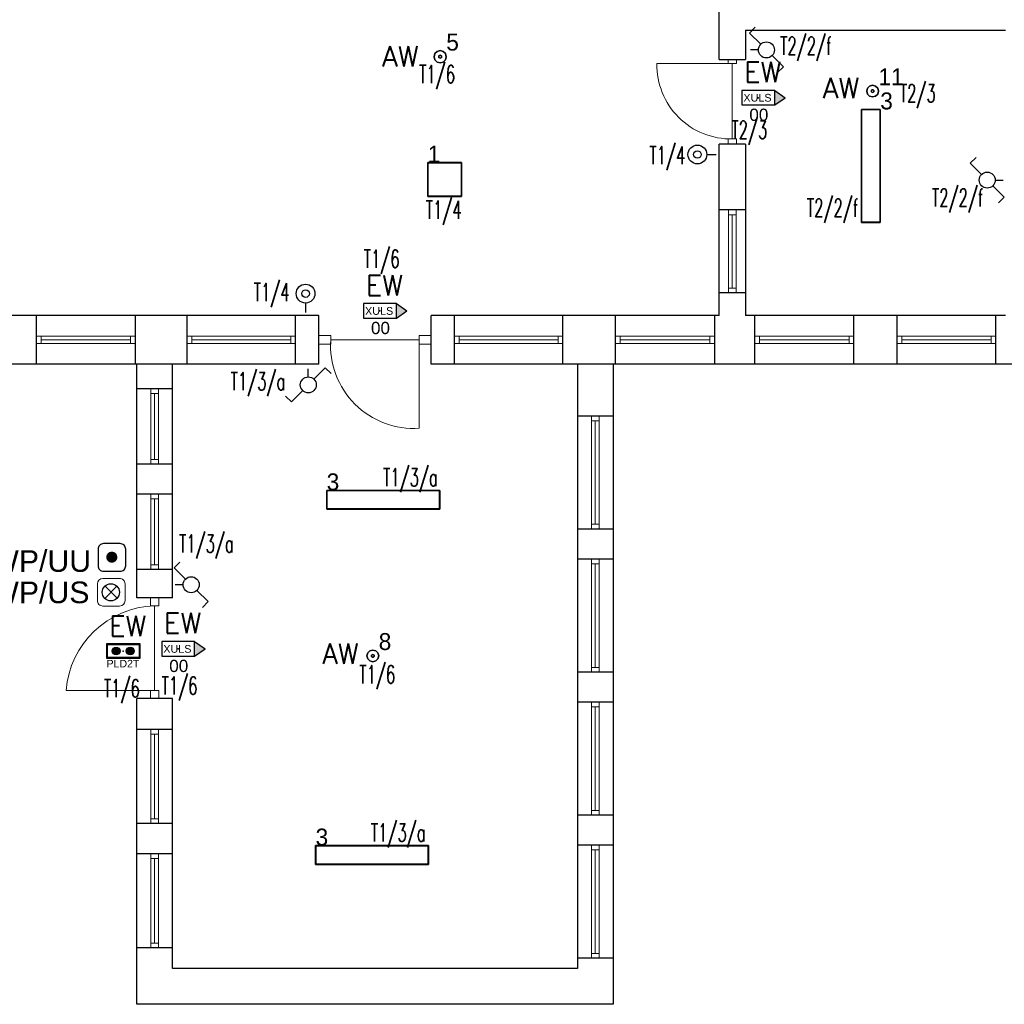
# Model space of a CAD drawing. Header units: millimetres. Extents: x 2260 to 32334, y -33324 to 11762.
# Tile 38 of 79: x 5558 to 6603, y 5621 to 6667. Entities that reach past the tile are written whole.
import ezdxf
from ezdxf.enums import TextEntityAlignment as Align

# ---------------------------------------------------------------- set-up
doc = ezdxf.new("R2010")
doc.units = ezdxf.units.MM
for name, color, linetype in [('_E_GNIAZDA I SIŁA', 160, 'Continuous'), ('_HYBRYD_AW_TERM_AT', 1, 'Continuous'), ('_HYBRYD_EW_AT', 1, 'Continuous'), ('DLX_BLD0_LUM', 142, 'Continuous'), ('DLX_BLD0_LUMKEY_IDX', 142, 'Continuous'), ('DLX_BLD1_LUM', 142, 'Continuous'), ('DLX_BLD1_LUMKEY_IDX', 142, 'Continuous'), ('E_gniazda wtyczkowe i siła', 1, 'Continuous'), ('EL_OS_Adres_Opraw', 7, 'Continuous'), ('EL_OSPRZĘT OŚW.', 142, 'Continuous')]:
    doc.layers.add(name, color=color, linetype=linetype)
doc.layers.add('stolarka', color=3, linetype='Continuous', lineweight=9)
doc.layers.add('ściany nośne', color=1, linetype='Continuous', lineweight=25)
doc.styles.add('ADESK1', font='romans', dxfattribs={"oblique": 15})
doc.styles.add('HYBRYDopis', font='arial.ttf', dxfattribs={"height": 15})
doc.styles.add('KO', font='simplex.shx')
doc.styles.get("Standard").update_dxf_attribs({"font": 'arial.ttf'})
doc.styles.add('TableTextStyle', font='txt')

# ---------------------------------------------------------------- blocks, each defined once
blk = doc.blocks.new('*U9')
at = {"layer": '_HYBRYD_AW_TERM_AT'}
h = blk.add_hatch(color=256, dxfattribs=at)
h.paths.add_polyline_path([(-175, 78), (-175, -78), (175, -78), (175, 78)])
h.paths.add_polyline_path([(-168, 70), (-168, -70), (168, -70), (168, 70)], flags=16)
h = blk.add_hatch(color=256, dxfattribs=at)
h.dxf.hatch_style = 1
h.paths.add_polyline_path([(-34, 0, 1), (-117, 0, 1)])
h = blk.add_hatch(color=256, dxfattribs=at)
h.dxf.hatch_style = 1
h.paths.add_polyline_path([(116, 0, 1), (33, 0, 1)])
blk.add_line((-43, -25), (-43, 25), dxfattribs=at)
for points in [[(-175, 78), (175, 78), (175, -78), (-175, -78)], [(-168, 70), (168, 70), (168, -70), (-168, -70)]]:
    blk.add_lwpolyline(points, close=True, dxfattribs=at)
for centre in [(-76, 0), (74, 0)]:
    blk.add_circle(centre, 41.7, dxfattribs=at)
blk.add_point((0, 0), dxfattribs=at)
at = {"layer": '_HYBRYD_AW_TERM_AT', "style": 'HYBRYDopis'}
blk.add_text('PLD2T', height=80, dxfattribs=at).set_placement((-177, -174))
blk = doc.blocks.new('lacznik schodowy')
at = {"layer": 'EL_OSPRZĘT OŚW.'}
for p, q in [((-350, 180), (-289, 241)), ((-230, 60), (-350, 180)), ((-85, 0), (0, 0)), ((-110, -60), (10, -180)), ((10, -180), (-51, -241))]:
    blk.add_line(p, q, dxfattribs=at)
blk.add_circle((-170, 0), 85, dxfattribs=at)
blk = doc.blocks.new('A$C03E74D84')
at = {"ltscale": 0.5}
blk.add_circle((0.2, 0.2, -66), 0.2, dxfattribs=at)
blk = doc.blocks.new('zw$16AD')
at = {"layer": 'EL_OSPRZĘT OŚW.'}
blk.add_line((200, 100), (300, 100), dxfattribs=at)
blk.add_ellipse((100, 100), major_axis=(70.7, 70.7), ratio=1, start_param=0.785398, end_param=7.068583, dxfattribs=at)
at = {"layer": 'EL_OSPRZĘT OŚW.', "xscale": 200, "yscale": 200, "rotation": 90}
blk.add_blockref('A$C03E74D84', (140, 60, 66), dxfattribs=at)
blk = doc.blocks.new('XULS_AT')
at = {"layer": '_HYBRYD_EW_AT'}
h = blk.add_hatch(color=256, dxfattribs=at)
h.dxf.hatch_style = 1
h.paths.add_polyline_path([(-174, -77), (-174, 78), (176, 78), (176, 78), (288, 0), (176, -77), (176, -77)])
h.paths.add_polyline_path([(176, 78), (176, 78), (-174, 78), (-174, -77), (176, -77)], flags=17)
blk.add_point((1, 0))
for p in [(176, 78), (176, -77)]:
    blk.add_line(p, (288, 0), dxfattribs=at)
blk.add_lwpolyline([(176, 78), (-174, 78), (-174, -77), (176, -77)], close=True, dxfattribs=at)
blk.add_text('XULS', height=81.9, dxfattribs=at).set_placement((-157, -41))
blk = doc.blocks.new('Legenda siła$0$_E_przycisk ppoz')
at = {"linetype": 'ByBlock'}
h = blk.add_hatch(color=0, dxfattribs=at)
edge = h.paths.add_edge_path()
edge.add_arc((0, 0), 0.851, 0, 360)
at = {"color": 0, "linetype": 'Continuous'}
blk.add_lwpolyline([(-1.25, -2.14), (1.27, -2.14, 0.414214), (2.11, -1.3), (2.11, 1.22, 0.414214), (1.27, 2.06), (-1.25, 2.06, 0.414214), (-2.09, 1.22), (-2.09, -1.3, 0.414214)], format="xyb", close=True, dxfattribs=at)

msp = doc.modelspace()

# ---------------------------------------------------------------- linework, layer by layer
at = {"layer": '_E_GNIAZDA I SIŁA', "color": 1, "linetype": 'ByBlock', "lineweight": 15}
for p, q in [((5640.131, 6067.913), (5640.131, 6050.273)), ((5663.651, 6073.793), (5646.011, 6073.793)), ((5669.531, 6050.273), (5669.531, 6067.913)), ((5646.011, 6044.393), (5663.651, 6044.393))]:
    msp.add_line(p, q, dxfattribs=at)
for centre, major_axis, start_param, end_param in [((5646.011, 6067.913), (-4.158, 4.158), -0.78539816, 0.78539816), ((5663.651, 6067.913), (4.158, 4.158), 5.49778714, 7.06858347), ((5646.011, 6050.273), (4.158, 4.158), 2.35619449, 3.92699082), ((5663.651, 6050.273), (4.158, 4.158), 3.92699082, 5.49778714)]:
    msp.add_ellipse(centre, major_axis=major_axis, ratio=1, start_param=start_param, end_param=end_param, dxfattribs=at)
at = {"layer": 'DLX_BLD0_LUM'}
for points in [[(5998.576, 6631.335, 0), (6000.955, 6633.714, 0)], [(6000.955, 6633.714, 0), (5998.576, 6631.335, 0)], [(6000.955, 6633.714, 0), (5998.576, 6631.335, 0)], [(5998.576, 6631.335, 0), (6000.955, 6633.714, 0)], [(6000.955, 6633.714, 0), (6004.205, 6634.585, 0)], [(6004.205, 6634.585, 0), (6000.955, 6633.714, 0)], [(6004.205, 6634.585, 0), (6000.955, 6633.714, 0)], [(6000.955, 6633.714, 0), (6004.205, 6634.585, 0)], [(6000.955, 6633.714, 0), (6000.955, 6633.714, 0)], [(6000.955, 6633.714, 0), (6000.955, 6633.714, 0)], [(6004.205, 6634.585, 0), (6004.205, 6634.585, 0)], [(6004.205, 6634.585, 0), (6007.455, 6633.714, 0)], [(6007.455, 6633.714, 0), (6004.205, 6634.585, 0)], [(6004.205, 6634.585, 0), (6004.205, 6634.585, 0)], [(6007.455, 6633.714, 0), (6004.205, 6634.585, 0)], [(6004.205, 6634.585, 0), (6007.455, 6633.714, 0)], [(6007.455, 6633.714, 0), (6007.455, 6633.714, 0)], [(6007.455, 6633.714, 0), (6009.835, 6631.335, 0)], [(6009.835, 6631.335, 0), (6007.455, 6633.714, 0)], [(6007.455, 6633.714, 0), (6007.455, 6633.714, 0)], [(6009.835, 6631.335, 0), (6007.455, 6633.714, 0)], [(6007.455, 6633.714, 0), (6009.835, 6631.335, 0)], [(5997.705, 6628.085, 0), (5998.576, 6631.335, 0)], [(5998.576, 6631.335, 0), (5997.705, 6628.085, 0)], [(5998.576, 6631.335, 0), (5997.705, 6628.085, 0)], [(5997.705, 6628.085, 0), (5998.576, 6631.335, 0)], [(5998.576, 6624.835, 0), (5997.705, 6628.085, 0)], [(5997.705, 6628.085, 0), (5997.705, 6628.085, 0)], [(5997.705, 6628.085, 0), (5998.576, 6624.835, 0)], [(5997.705, 6628.085, 0), (5997.705, 6628.085, 0)], [(5997.705, 6628.085, 0), (5998.576, 6624.835, 0)], [(5998.576, 6624.835, 0), (5997.705, 6628.085, 0)], [(5998.576, 6631.335, 0), (5998.576, 6631.335, 0)], [(5998.576, 6631.335, 0), (5998.576, 6631.335, 0)], [(6000.955, 6622.456, 0), (5998.576, 6624.835, 0)], [(5998.576, 6624.835, 0), (5998.576, 6624.835, 0)], [(5998.576, 6624.835, 0), (6000.955, 6622.456, 0)], [(5998.576, 6624.835, 0), (5998.576, 6624.835, 0)], [(5998.576, 6624.835, 0), (6000.955, 6622.456, 0)], [(6000.955, 6622.456, 0), (5998.576, 6624.835, 0)], [(6004.205, 6621.585, 0), (6000.955, 6622.456, 0)], [(6000.955, 6622.456, 0), (6000.955, 6622.456, 0)], [(6000.955, 6622.456, 0), (6004.205, 6621.585, 0)], [(6000.955, 6622.456, 0), (6000.955, 6622.456, 0)], [(6000.955, 6622.456, 0), (6004.205, 6621.585, 0)], [(6004.205, 6621.585, 0), (6000.955, 6622.456, 0)], [(6002.906, 6628.835, 0), (6002.705, 6628.085, 0)], [(6002.705, 6628.085, 0), (6002.906, 6628.835, 0)], [(6002.705, 6628.085, 0), (6002.906, 6627.335, 0)], [(6002.906, 6627.335, 0), (6002.705, 6628.085, 0)], [(6003.455, 6629.384, 0), (6002.906, 6628.835, 0)], [(6002.906, 6628.835, 0), (6003.455, 6629.384, 0)], [(6002.906, 6627.335, 0), (6003.455, 6626.786, 0)], [(6003.455, 6626.786, 0), (6002.906, 6627.335, 0)], [(6004.205, 6629.585, 0), (6003.455, 6629.384, 0)], [(6003.455, 6629.384, 0), (6004.205, 6629.585, 0)], [(6003.455, 6626.786, 0), (6004.205, 6626.585, 0)], [(6004.205, 6626.585, 0), (6003.455, 6626.786, 0)], [(6004.955, 6629.384, 0), (6004.205, 6629.585, 0)], [(6004.205, 6629.585, 0), (6004.955, 6629.384, 0)], [(6004.205, 6626.585, 0), (6004.955, 6626.786, 0)], [(6004.955, 6626.786, 0), (6004.205, 6626.585, 0)], [(6007.455, 6622.456, 0), (6004.205, 6621.585, 0)], [(6004.205, 6621.585, 0), (6007.455, 6622.456, 0)], [(6004.205, 6621.585, 0), (6007.455, 6622.456, 0)], [(6007.455, 6622.456, 0), (6004.205, 6621.585, 0)], [(6005.504, 6628.835, 0), (6004.955, 6629.384, 0)], [(6004.955, 6629.384, 0), (6005.504, 6628.835, 0)], [(6004.955, 6626.786, 0), (6005.504, 6627.335, 0)], [(6005.504, 6627.335, 0), (6004.955, 6626.786, 0)], [(6005.705, 6628.085, 0), (6005.504, 6628.835, 0)], [(6005.504, 6628.835, 0), (6005.705, 6628.085, 0)], [(6005.504, 6627.335, 0), (6005.705, 6628.085, 0)], [(6005.705, 6628.085, 0), (6005.504, 6627.335, 0)], [(6009.835, 6624.835, 0), (6007.455, 6622.456, 0)], [(6007.455, 6622.456, 0), (6009.835, 6624.835, 0)], [(6007.455, 6622.456, 0), (6009.835, 6624.835, 0)], [(6009.835, 6624.835, 0), (6007.455, 6622.456, 0)], [(6007.455, 6622.456, 0), (6007.455, 6622.456, 0)], [(6007.455, 6622.456, 0), (6007.455, 6622.456, 0)], [(6009.835, 6631.335, 0), (6009.835, 6631.335, 0)], [(6009.835, 6631.335, 0), (6010.705, 6628.085, 0)], [(6010.705, 6628.085, 0), (6009.835, 6631.335, 0)], [(6009.835, 6631.335, 0), (6009.835, 6631.335, 0)], [(6010.705, 6628.085, 0), (6009.835, 6631.335, 0)], [(6009.835, 6631.335, 0), (6010.705, 6628.085, 0)], [(6010.705, 6628.085, 0), (6009.835, 6624.835, 0)], [(6009.835, 6624.835, 0), (6010.705, 6628.085, 0)], [(6009.835, 6624.835, 0), (6010.705, 6628.085, 0)], [(6010.705, 6628.085, 0), (6009.835, 6624.835, 0)], [(6009.835, 6624.835, 0), (6009.835, 6624.835, 0)], [(6009.835, 6624.835, 0), (6009.835, 6624.835, 0)], [(6010.705, 6628.085, 0), (6010.705, 6628.085, 0)], [(6010.705, 6628.085, 0), (6010.705, 6628.085, 0)], [(6004.205, 6621.585, 0), (6004.205, 6621.585, 0)], [(6004.205, 6621.585, 0), (6004.205, 6621.585, 0)], [(6457.205, 6591.535, 0), (6458.042, 6594.66, 0)], [(6458.042, 6594.66, 0), (6457.205, 6591.535, 0)], [(6458.042, 6594.66, 0), (6457.205, 6591.535, 0)], [(6457.205, 6591.535, 0), (6458.042, 6594.66, 0)], [(6458.042, 6588.41, 0), (6457.205, 6591.535, 0)], [(6457.205, 6591.535, 0), (6457.205, 6591.535, 0)], [(6457.205, 6591.535, 0), (6458.042, 6588.41, 0)], [(6457.205, 6591.535, 0), (6457.205, 6591.535, 0)], [(6457.205, 6591.535, 0), (6458.042, 6588.41, 0)], [(6458.042, 6588.41, 0), (6457.205, 6591.535, 0)], [(6458.042, 6594.66, 0), (6460.33, 6596.948, 0)], [(6460.33, 6596.948, 0), (6458.042, 6594.66, 0)], [(6460.33, 6596.948, 0), (6458.042, 6594.66, 0)], [(6458.042, 6594.66, 0), (6460.33, 6596.948, 0)], [(6458.042, 6594.66, 0), (6458.042, 6594.66, 0)], [(6458.042, 6594.66, 0), (6458.042, 6594.66, 0)], [(6460.33, 6596.948, 0), (6463.455, 6597.785, 0)], [(6463.455, 6597.785, 0), (6460.33, 6596.948, 0)], [(6463.455, 6597.785, 0), (6460.33, 6596.948, 0)], [(6460.33, 6596.948, 0), (6463.455, 6597.785, 0)], [(6460.33, 6596.948, 0), (6460.33, 6596.948, 0)], [(6460.33, 6596.948, 0), (6460.33, 6596.948, 0)], [(6462.156, 6592.285, 0), (6461.955, 6591.535, 0)], [(6461.955, 6591.535, 0), (6462.156, 6592.285, 0)], [(6461.955, 6591.535, 0), (6462.156, 6590.785, 0)], [(6462.156, 6590.785, 0), (6461.955, 6591.535, 0)], [(6462.705, 6592.834, 0), (6462.156, 6592.285, 0)], [(6462.156, 6592.285, 0), (6462.705, 6592.834, 0)], [(6463.455, 6593.035, 0), (6462.705, 6592.834, 0)], [(6462.705, 6592.834, 0), (6463.455, 6593.035, 0)], [(6463.455, 6597.785, 0), (6463.455, 6597.785, 0)], [(6463.455, 6597.785, 0), (6466.58, 6596.948, 0)], [(6466.58, 6596.948, 0), (6463.455, 6597.785, 0)], [(6463.455, 6597.785, 0), (6463.455, 6597.785, 0)], [(6466.58, 6596.948, 0), (6463.455, 6597.785, 0)], [(6463.455, 6597.785, 0), (6466.58, 6596.948, 0)], [(6464.205, 6592.834, 0), (6463.455, 6593.035, 0)], [(6463.455, 6593.035, 0), (6464.205, 6592.834, 0)], [(6464.754, 6592.285, 0), (6464.205, 6592.834, 0)], [(6464.205, 6592.834, 0), (6464.754, 6592.285, 0)], [(6464.955, 6591.535, 0), (6464.754, 6592.285, 0)], [(6464.754, 6592.285, 0), (6464.955, 6591.535, 0)], [(6464.754, 6590.785, 0), (6464.955, 6591.535, 0)], [(6464.955, 6591.535, 0), (6464.754, 6590.785, 0)], [(6466.58, 6596.948, 0), (6466.58, 6596.948, 0)], [(6466.58, 6596.948, 0), (6468.868, 6594.66, 0)], [(6468.868, 6594.66, 0), (6466.58, 6596.948, 0)], [(6466.58, 6596.948, 0), (6466.58, 6596.948, 0)], [(6468.868, 6594.66, 0), (6466.58, 6596.948, 0)], [(6466.58, 6596.948, 0), (6468.868, 6594.66, 0)], [(6468.868, 6594.66, 0), (6468.868, 6594.66, 0)], [(6468.868, 6594.66, 0), (6469.705, 6591.535, 0)], [(6469.705, 6591.535, 0), (6468.868, 6594.66, 0)], [(6468.868, 6594.66, 0), (6468.868, 6594.66, 0)], [(6469.705, 6591.535, 0), (6468.868, 6594.66, 0)], [(6468.868, 6594.66, 0), (6469.705, 6591.535, 0)], [(6469.705, 6591.535, 0), (6468.868, 6588.41, 0)], [(6468.868, 6588.41, 0), (6469.705, 6591.535, 0)], [(6468.868, 6588.41, 0), (6469.705, 6591.535, 0)], [(6469.705, 6591.535, 0), (6468.868, 6588.41, 0)], [(6469.705, 6591.535, 0), (6469.705, 6591.535, 0)], [(6469.705, 6591.535, 0), (6469.705, 6591.535, 0)], [(6460.33, 6586.122, 0), (6458.042, 6588.41, 0)], [(6458.042, 6588.41, 0), (6458.042, 6588.41, 0)], [(6458.042, 6588.41, 0), (6460.33, 6586.122, 0)], [(6458.042, 6588.41, 0), (6458.042, 6588.41, 0)], [(6458.042, 6588.41, 0), (6460.33, 6586.122, 0)], [(6460.33, 6586.122, 0), (6458.042, 6588.41, 0)], [(6463.455, 6585.285, 0), (6460.33, 6586.122, 0)], [(6460.33, 6586.122, 0), (6460.33, 6586.122, 0)], [(6460.33, 6586.122, 0), (6463.455, 6585.285, 0)], [(6460.33, 6586.122, 0), (6460.33, 6586.122, 0)], [(6460.33, 6586.122, 0), (6463.455, 6585.285, 0)], [(6463.455, 6585.285, 0), (6460.33, 6586.122, 0)], [(6462.156, 6590.785, 0), (6462.705, 6590.236, 0)], [(6462.705, 6590.236, 0), (6462.156, 6590.785, 0)], [(6462.705, 6590.236, 0), (6463.455, 6590.035, 0)], [(6463.455, 6590.035, 0), (6462.705, 6590.236, 0)], [(6463.455, 6590.035, 0), (6464.205, 6590.236, 0)], [(6464.205, 6590.236, 0), (6463.455, 6590.035, 0)], [(6466.58, 6586.122, 0), (6463.455, 6585.285, 0)], [(6463.455, 6585.285, 0), (6466.58, 6586.122, 0)], [(6463.455, 6585.285, 0), (6466.58, 6586.122, 0)], [(6466.58, 6586.122, 0), (6463.455, 6585.285, 0)], [(6463.455, 6585.285, 0), (6463.455, 6585.285, 0)], [(6463.455, 6585.285, 0), (6463.455, 6585.285, 0)], [(6464.205, 6590.236, 0), (6464.754, 6590.785, 0)], [(6464.754, 6590.785, 0), (6464.205, 6590.236, 0)], [(6468.868, 6588.41, 0), (6466.58, 6586.122, 0)], [(6466.58, 6586.122, 0), (6468.868, 6588.41, 0)], [(6466.58, 6586.122, 0), (6468.868, 6588.41, 0)], [(6468.868, 6588.41, 0), (6466.58, 6586.122, 0)], [(6466.58, 6586.122, 0), (6466.58, 6586.122, 0)], [(6466.58, 6586.122, 0), (6466.58, 6586.122, 0)], [(6468.868, 6588.41, 0), (6468.868, 6588.41, 0)], [(6468.868, 6588.41, 0), (6468.868, 6588.41, 0)], [(6451.606, 6452.085, 0), (6451.606, 6572.085, 0)], [(6451.606, 6572.085, 0), (6451.606, 6572.085, 0)], [(6451.606, 6572.085, 0), (6451.606, 6452.085, 0)], [(6451.606, 6572.085, 0), (6471.605, 6572.085, 0)], [(6471.605, 6572.085, 0), (6451.606, 6572.085, 0)], [(6451.606, 6572.085, 0), (6451.606, 6572.085, 0)], [(6451.606, 6572.085, 0), (6451.606, 6452.085, 0)], [(6471.605, 6572.085, 0), (6451.606, 6572.085, 0)], [(6451.606, 6452.085, 0), (6451.606, 6572.085, 0)], [(6451.606, 6572.085, 0), (6471.605, 6572.085, 0)], [(6451.855, 6571.835, 0), (6451.855, 6452.335, 0)], [(6471.355, 6571.835, 0), (6451.855, 6571.835, 0)], [(6451.855, 6452.335, 0), (6451.855, 6571.835, 0)], [(6451.855, 6571.835, 0), (6471.355, 6571.835, 0)], [(6471.355, 6452.335, 0), (6471.355, 6571.835, 0)], [(6471.355, 6571.835, 0), (6471.355, 6452.335, 0)], [(6471.605, 6572.085, 0), (6471.605, 6452.085, 0)], [(6471.605, 6452.085, 0), (6471.605, 6572.085, 0)], [(6471.605, 6572.085, 0), (6471.605, 6572.085, 0)], [(6471.605, 6572.085, 0), (6471.605, 6572.085, 0)], [(6471.605, 6452.085, 0), (6471.605, 6572.085, 0)], [(6471.605, 6572.085, 0), (6471.605, 6452.085, 0)], [(5990.955, 6479.559, 0), (5990.955, 6515.559, 0)], [(5990.955, 6515.559, 0), (5990.955, 6515.559, 0)], [(5990.955, 6515.559, 0), (5990.955, 6479.559, 0)], [(5990.955, 6515.559, 0), (6026.955, 6515.559, 0)], [(6026.955, 6515.559, 0), (5990.955, 6515.559, 0)], [(5990.955, 6515.559, 0), (5990.955, 6515.559, 0)], [(6026.955, 6515.559, 0), (5990.955, 6515.559, 0)], [(5990.955, 6515.559, 0), (5990.955, 6479.559, 0)], [(5990.955, 6479.559, 0), (5990.955, 6515.559, 0)], [(5990.955, 6515.559, 0), (6026.955, 6515.559, 0)], [(6026.705, 6515.309, 0), (5991.205, 6515.309, 0)], [(5991.205, 6515.309, 0), (5991.205, 6479.809, 0)], [(5991.205, 6515.309, 0), (6026.705, 6515.309, 0)], [(5991.205, 6479.809, 0), (5991.205, 6515.309, 0)], [(6026.705, 6479.809, 0), (6026.705, 6515.309, 0)], [(6026.705, 6515.309, 0), (6026.705, 6479.809, 0)], [(6026.955, 6515.559, 0), (6026.955, 6515.559, 0)], [(6026.955, 6515.559, 0), (6026.955, 6479.559, 0)], [(6026.955, 6479.559, 0), (6026.955, 6515.559, 0)], [(6026.955, 6515.559, 0), (6026.955, 6515.559, 0)], [(6026.955, 6479.559, 0), (6026.955, 6515.559, 0)], [(6026.955, 6515.559, 0), (6026.955, 6479.559, 0)], [(6026.955, 6479.559, 0), (5990.955, 6479.559, 0)], [(5990.955, 6479.559, 0), (5990.955, 6479.559, 0)], [(5990.955, 6479.559, 0), (6026.955, 6479.559, 0)], [(5990.955, 6479.559, 0), (5990.955, 6479.559, 0)], [(5990.955, 6479.559, 0), (6026.955, 6479.559, 0)], [(6026.955, 6479.559, 0), (5990.955, 6479.559, 0)], [(5991.205, 6479.809, 0), (6026.705, 6479.809, 0)], [(6026.705, 6479.809, 0), (5991.205, 6479.809, 0)], [(6026.955, 6479.559, 0), (6026.955, 6479.559, 0)], [(6026.955, 6479.559, 0), (6026.955, 6479.559, 0)], [(6471.605, 6452.085, 0), (6451.606, 6452.085, 0)], [(6451.606, 6452.085, 0), (6451.606, 6452.085, 0)], [(6451.606, 6452.085, 0), (6471.605, 6452.085, 0)], [(6451.606, 6452.085, 0), (6451.606, 6452.085, 0)], [(6451.606, 6452.085, 0), (6471.605, 6452.085, 0)], [(6471.605, 6452.085, 0), (6451.606, 6452.085, 0)], [(6451.855, 6452.335, 0), (6471.355, 6452.335, 0)], [(6471.355, 6452.335, 0), (6451.855, 6452.335, 0)], [(6471.605, 6452.085, 0), (6471.605, 6452.085, 0)], [(6471.605, 6452.085, 0), (6471.605, 6452.085, 0)], [(5883.678, 6147.34, 0), (5883.678, 6167.34, 0)], [(5883.678, 6167.34, 0), (5883.678, 6167.34, 0)], [(5883.678, 6167.34, 0), (5883.678, 6147.34, 0)], [(5883.678, 6167.34, 0), (6003.678, 6167.34, 0)], [(6003.678, 6167.34, 0), (5883.678, 6167.34, 0)], [(5883.678, 6167.34, 0), (5883.678, 6167.34, 0)], [(6003.678, 6167.34, 0), (5883.678, 6167.34, 0)], [(5883.678, 6167.34, 0), (5883.678, 6147.34, 0)], [(5883.678, 6147.34, 0), (5883.678, 6167.34, 0)], [(5883.678, 6167.34, 0), (6003.678, 6167.34, 0)], [(6003.428, 6167.09, 0), (5883.928, 6167.09, 0)], [(5883.928, 6167.09, 0), (5883.928, 6147.59, 0)], [(5883.928, 6167.09, 0), (6003.428, 6167.09, 0)], [(5883.928, 6147.59, 0), (5883.928, 6167.09, 0)], [(6003.428, 6147.59, 0), (6003.428, 6167.09, 0)], [(6003.428, 6167.09, 0), (6003.428, 6147.59, 0)], [(6003.678, 6167.34, 0), (6003.678, 6167.34, 0)], [(6003.678, 6167.34, 0), (6003.678, 6147.34, 0)], [(6003.678, 6147.34, 0), (6003.678, 6167.34, 0)], [(6003.678, 6167.34, 0), (6003.678, 6167.34, 0)], [(6003.678, 6147.34, 0), (6003.678, 6167.34, 0)], [(6003.678, 6167.34, 0), (6003.678, 6147.34, 0)], [(6003.678, 6147.34, 0), (5883.678, 6147.34, 0)], [(5883.678, 6147.34, 0), (5883.678, 6147.34, 0)], [(5883.678, 6147.34, 0), (6003.678, 6147.34, 0)], [(5883.678, 6147.34, 0), (5883.678, 6147.34, 0)], [(5883.678, 6147.34, 0), (6003.678, 6147.34, 0)], [(6003.678, 6147.34, 0), (5883.678, 6147.34, 0)], [(5883.928, 6147.59, 0), (6003.428, 6147.59, 0)], [(6003.428, 6147.59, 0), (5883.928, 6147.59, 0)], [(6003.678, 6147.34, 0), (6003.678, 6147.34, 0)], [(6003.678, 6147.34, 0), (6003.678, 6147.34, 0)], [(5871.885, 5769.955, 0), (5871.885, 5789.955, 0)], [(5871.885, 5789.955, 0), (5871.885, 5789.955, 0)], [(5871.885, 5789.955, 0), (5871.885, 5769.955, 0)], [(5871.885, 5789.955, 0), (5991.884, 5789.955, 0)], [(5991.884, 5789.955, 0), (5871.885, 5789.955, 0)], [(5871.885, 5789.955, 0), (5871.885, 5789.955, 0)], [(5991.884, 5789.955, 0), (5871.885, 5789.955, 0)], [(5871.885, 5789.955, 0), (5871.885, 5769.955, 0)], [(5871.885, 5769.955, 0), (5871.885, 5789.955, 0)], [(5871.885, 5789.955, 0), (5991.884, 5789.955, 0)], [(5991.634, 5789.705, 0), (5872.134, 5789.705, 0)], [(5872.134, 5789.705, 0), (5872.134, 5770.205, 0)], [(5872.134, 5789.705, 0), (5991.634, 5789.705, 0)], [(5872.134, 5770.205, 0), (5872.134, 5789.705, 0)], [(5991.634, 5770.205, 0), (5991.634, 5789.705, 0)], [(5991.634, 5789.705, 0), (5991.634, 5770.205, 0)], [(5991.884, 5789.955, 0), (5991.884, 5789.955, 0)], [(5991.884, 5789.955, 0), (5991.884, 5769.955, 0)], [(5991.884, 5769.955, 0), (5991.884, 5789.955, 0)], [(5991.884, 5789.955, 0), (5991.884, 5789.955, 0)], [(5991.884, 5769.955, 0), (5991.884, 5789.955, 0)], [(5991.884, 5789.955, 0), (5991.884, 5769.955, 0)], [(5991.884, 5769.955, 0), (5871.885, 5769.955, 0)], [(5871.885, 5769.955, 0), (5871.885, 5769.955, 0)], [(5871.885, 5769.955, 0), (5991.884, 5769.955, 0)], [(5871.885, 5769.955, 0), (5871.885, 5769.955, 0)], [(5871.885, 5769.955, 0), (5991.884, 5769.955, 0)], [(5991.884, 5769.955, 0), (5871.885, 5769.955, 0)], [(5872.134, 5770.205, 0), (5991.634, 5770.205, 0)], [(5991.634, 5770.205, 0), (5872.134, 5770.205, 0)], [(5991.884, 5769.955, 0), (5991.884, 5769.955, 0)], [(5991.884, 5769.955, 0), (5991.884, 5769.955, 0)]]:
    msp.add_polyline3d(points, dxfattribs=at)
at = {"layer": 'DLX_BLD1_LUM'}
for points in [[(5927.266, 5994.558, 0), (5929.553, 5996.845, 0)], [(5929.553, 5996.845, 0), (5927.266, 5994.558, 0)], [(5929.553, 5996.845, 0), (5927.266, 5994.558, 0)], [(5927.266, 5994.558, 0), (5929.553, 5996.845, 0)], [(5927.266, 5994.558, 0), (5929.553, 5996.845, 0)], [(5929.553, 5996.845, 0), (5927.266, 5994.558, 0)], [(5929.553, 5996.845, 0), (5927.266, 5994.558, 0)], [(5927.266, 5994.558, 0), (5929.553, 5996.845, 0)], [(5929.553, 5996.845, 0), (5932.678, 5997.683, 0)], [(5932.678, 5997.683, 0), (5929.553, 5996.845, 0)], [(5932.678, 5997.683, 0), (5929.553, 5996.845, 0)], [(5929.553, 5996.845, 0), (5932.678, 5997.683, 0)], [(5929.553, 5996.845, 0), (5932.678, 5997.683, 0)], [(5932.678, 5997.683, 0), (5929.553, 5996.845, 0)], [(5932.678, 5997.683, 0), (5929.553, 5996.845, 0)], [(5929.553, 5996.845, 0), (5932.678, 5997.683, 0)], [(5929.553, 5996.845, 0), (5929.553, 5996.845, 0)], [(5929.553, 5996.845, 0), (5929.553, 5996.845, 0)], [(5929.553, 5996.845, 0), (5929.553, 5996.845, 0)], [(5929.553, 5996.845, 0), (5929.553, 5996.845, 0)], [(5932.678, 5997.683, 0), (5932.678, 5997.683, 0)], [(5932.678, 5997.683, 0), (5935.803, 5996.845, 0)], [(5935.803, 5996.845, 0), (5932.678, 5997.683, 0)], [(5932.678, 5997.683, 0), (5932.678, 5997.683, 0)], [(5935.803, 5996.845, 0), (5932.678, 5997.683, 0)], [(5932.678, 5997.683, 0), (5935.803, 5996.845, 0)], [(5932.678, 5997.683, 0), (5932.678, 5997.683, 0)], [(5932.678, 5997.683, 0), (5935.803, 5996.845, 0)], [(5935.803, 5996.845, 0), (5932.678, 5997.683, 0)], [(5932.678, 5997.683, 0), (5932.678, 5997.683, 0)], [(5935.803, 5996.845, 0), (5932.678, 5997.683, 0)], [(5932.678, 5997.683, 0), (5935.803, 5996.845, 0)], [(5935.803, 5996.845, 0), (5935.803, 5996.845, 0)], [(5935.803, 5996.845, 0), (5938.09, 5994.558, 0)], [(5938.09, 5994.558, 0), (5935.803, 5996.845, 0)], [(5935.803, 5996.845, 0), (5935.803, 5996.845, 0)], [(5938.09, 5994.558, 0), (5935.803, 5996.845, 0)], [(5935.803, 5996.845, 0), (5938.09, 5994.558, 0)], [(5935.803, 5996.845, 0), (5935.803, 5996.845, 0)], [(5935.803, 5996.845, 0), (5938.09, 5994.558, 0)], [(5938.09, 5994.558, 0), (5935.803, 5996.845, 0)], [(5935.803, 5996.845, 0), (5935.803, 5996.845, 0)], [(5938.09, 5994.558, 0), (5935.803, 5996.845, 0)], [(5935.803, 5996.845, 0), (5938.09, 5994.558, 0)], [(5926.428, 5991.433, 0), (5927.266, 5994.558, 0)], [(5927.266, 5994.558, 0), (5926.428, 5991.433, 0)], [(5927.266, 5994.558, 0), (5926.428, 5991.433, 0)], [(5926.428, 5991.433, 0), (5927.266, 5994.558, 0)], [(5926.428, 5991.433, 0), (5927.266, 5994.558, 0)], [(5927.266, 5994.558, 0), (5926.428, 5991.433, 0)], [(5927.266, 5994.558, 0), (5926.428, 5991.433, 0)], [(5926.428, 5991.433, 0), (5927.266, 5994.558, 0)], [(5927.266, 5988.308, 0), (5926.428, 5991.433, 0)], [(5926.428, 5991.433, 0), (5926.428, 5991.433, 0)], [(5926.428, 5991.433, 0), (5927.266, 5988.308, 0)], [(5926.428, 5991.433, 0), (5926.428, 5991.433, 0)], [(5926.428, 5991.433, 0), (5927.266, 5988.308, 0)], [(5927.266, 5988.308, 0), (5926.428, 5991.433, 0)], [(5927.266, 5988.308, 0), (5926.428, 5991.433, 0)], [(5926.428, 5991.433, 0), (5926.428, 5991.433, 0)], [(5926.428, 5991.433, 0), (5927.266, 5988.308, 0)], [(5926.428, 5991.433, 0), (5926.428, 5991.433, 0)], [(5926.428, 5991.433, 0), (5927.266, 5988.308, 0)], [(5927.266, 5988.308, 0), (5926.428, 5991.433, 0)], [(5927.266, 5994.558, 0), (5927.266, 5994.558, 0)], [(5927.266, 5994.558, 0), (5927.266, 5994.558, 0)], [(5927.266, 5994.558, 0), (5927.266, 5994.558, 0)], [(5927.266, 5994.558, 0), (5927.266, 5994.558, 0)], [(5929.553, 5986.02, 0), (5927.266, 5988.308, 0)], [(5927.266, 5988.308, 0), (5927.266, 5988.308, 0)], [(5927.266, 5988.308, 0), (5929.553, 5986.02, 0)], [(5927.266, 5988.308, 0), (5927.266, 5988.308, 0)], [(5927.266, 5988.308, 0), (5929.553, 5986.02, 0)], [(5929.553, 5986.02, 0), (5927.266, 5988.308, 0)], [(5929.553, 5986.02, 0), (5927.266, 5988.308, 0)], [(5927.266, 5988.308, 0), (5927.266, 5988.308, 0)], [(5927.266, 5988.308, 0), (5929.553, 5986.02, 0)], [(5927.266, 5988.308, 0), (5927.266, 5988.308, 0)], [(5927.266, 5988.308, 0), (5929.553, 5986.02, 0)], [(5929.553, 5986.02, 0), (5927.266, 5988.308, 0)], [(5932.678, 5985.183, 0), (5929.553, 5986.02, 0)], [(5929.553, 5986.02, 0), (5929.553, 5986.02, 0)], [(5929.553, 5986.02, 0), (5932.678, 5985.183, 0)], [(5929.553, 5986.02, 0), (5929.553, 5986.02, 0)], [(5929.553, 5986.02, 0), (5932.678, 5985.183, 0)], [(5932.678, 5985.183, 0), (5929.553, 5986.02, 0)], [(5932.678, 5985.183, 0), (5929.553, 5986.02, 0)], [(5929.553, 5986.02, 0), (5929.553, 5986.02, 0)], [(5929.553, 5986.02, 0), (5932.678, 5985.183, 0)], [(5929.553, 5986.02, 0), (5929.553, 5986.02, 0)], [(5929.553, 5986.02, 0), (5932.678, 5985.183, 0)], [(5932.678, 5985.183, 0), (5929.553, 5986.02, 0)], [(5931.379, 5992.183, 0), (5931.178, 5991.433, 0)], [(5931.178, 5991.433, 0), (5931.379, 5992.183, 0)], [(5931.379, 5992.183, 0), (5931.178, 5991.433, 0)], [(5931.178, 5991.433, 0), (5931.379, 5992.183, 0)], [(5931.178, 5991.433, 0), (5931.379, 5990.683, 0)], [(5931.379, 5990.683, 0), (5931.178, 5991.433, 0)], [(5931.178, 5991.433, 0), (5931.379, 5990.683, 0)], [(5931.379, 5990.683, 0), (5931.178, 5991.433, 0)], [(5931.928, 5992.732, 0), (5931.379, 5992.183, 0)], [(5931.379, 5992.183, 0), (5931.928, 5992.732, 0)], [(5931.928, 5992.732, 0), (5931.379, 5992.183, 0)], [(5931.379, 5992.183, 0), (5931.928, 5992.732, 0)], [(5931.379, 5990.683, 0), (5931.928, 5990.134, 0)], [(5931.928, 5990.134, 0), (5931.379, 5990.683, 0)], [(5931.379, 5990.683, 0), (5931.928, 5990.134, 0)], [(5931.928, 5990.134, 0), (5931.379, 5990.683, 0)], [(5932.678, 5992.933, 0), (5931.928, 5992.732, 0)], [(5931.928, 5992.732, 0), (5932.678, 5992.933, 0)], [(5932.678, 5992.933, 0), (5931.928, 5992.732, 0)], [(5931.928, 5992.732, 0), (5932.678, 5992.933, 0)], [(5931.928, 5990.134, 0), (5932.678, 5989.933, 0)], [(5932.678, 5989.933, 0), (5931.928, 5990.134, 0)], [(5931.928, 5990.134, 0), (5932.678, 5989.933, 0)], [(5932.678, 5989.933, 0), (5931.928, 5990.134, 0)], [(5933.428, 5992.732, 0), (5932.678, 5992.933, 0)], [(5932.678, 5992.933, 0), (5933.428, 5992.732, 0)], [(5933.428, 5992.732, 0), (5932.678, 5992.933, 0)], [(5932.678, 5992.933, 0), (5933.428, 5992.732, 0)], [(5932.678, 5989.933, 0), (5933.428, 5990.134, 0)], [(5933.428, 5990.134, 0), (5932.678, 5989.933, 0)], [(5932.678, 5989.933, 0), (5933.428, 5990.134, 0)], [(5933.428, 5990.134, 0), (5932.678, 5989.933, 0)], [(5935.803, 5986.02, 0), (5932.678, 5985.183, 0)], [(5932.678, 5985.183, 0), (5935.803, 5986.02, 0)], [(5932.678, 5985.183, 0), (5935.803, 5986.02, 0)], [(5935.803, 5986.02, 0), (5932.678, 5985.183, 0)], [(5935.803, 5986.02, 0), (5932.678, 5985.183, 0)], [(5932.678, 5985.183, 0), (5935.803, 5986.02, 0)], [(5932.678, 5985.183, 0), (5935.803, 5986.02, 0)], [(5935.803, 5986.02, 0), (5932.678, 5985.183, 0)], [(5932.678, 5985.183, 0), (5932.678, 5985.183, 0)], [(5932.678, 5985.183, 0), (5932.678, 5985.183, 0)], [(5932.678, 5985.183, 0), (5932.678, 5985.183, 0)], [(5932.678, 5985.183, 0), (5932.678, 5985.183, 0)], [(5933.977, 5992.183, 0), (5933.428, 5992.732, 0)], [(5933.428, 5992.732, 0), (5933.977, 5992.183, 0)], [(5933.977, 5992.183, 0), (5933.428, 5992.732, 0)], [(5933.428, 5992.732, 0), (5933.977, 5992.183, 0)], [(5933.428, 5990.134, 0), (5933.977, 5990.683, 0)], [(5933.977, 5990.683, 0), (5933.428, 5990.134, 0)], [(5933.428, 5990.134, 0), (5933.977, 5990.683, 0)], [(5933.977, 5990.683, 0), (5933.428, 5990.134, 0)], [(5934.178, 5991.433, 0), (5933.977, 5992.183, 0)], [(5933.977, 5992.183, 0), (5934.178, 5991.433, 0)], [(5934.178, 5991.433, 0), (5933.977, 5992.183, 0)], [(5933.977, 5992.183, 0), (5934.178, 5991.433, 0)], [(5933.977, 5990.683, 0), (5934.178, 5991.433, 0)], [(5934.178, 5991.433, 0), (5933.977, 5990.683, 0)], [(5933.977, 5990.683, 0), (5934.178, 5991.433, 0)], [(5934.178, 5991.433, 0), (5933.977, 5990.683, 0)], [(5938.09, 5988.308, 0), (5935.803, 5986.02, 0)], [(5935.803, 5986.02, 0), (5938.09, 5988.308, 0)], [(5935.803, 5986.02, 0), (5938.09, 5988.308, 0)], [(5938.09, 5988.308, 0), (5935.803, 5986.02, 0)], [(5938.09, 5988.308, 0), (5935.803, 5986.02, 0)], [(5935.803, 5986.02, 0), (5938.09, 5988.308, 0)], [(5935.803, 5986.02, 0), (5938.09, 5988.308, 0)], [(5938.09, 5988.308, 0), (5935.803, 5986.02, 0)], [(5935.803, 5986.02, 0), (5935.803, 5986.02, 0)], [(5935.803, 5986.02, 0), (5935.803, 5986.02, 0)], [(5935.803, 5986.02, 0), (5935.803, 5986.02, 0)], [(5935.803, 5986.02, 0), (5935.803, 5986.02, 0)], [(5938.09, 5994.558, 0), (5938.09, 5994.558, 0)], [(5938.09, 5994.558, 0), (5938.928, 5991.433, 0)], [(5938.928, 5991.433, 0), (5938.09, 5994.558, 0)], [(5938.09, 5994.558, 0), (5938.09, 5994.558, 0)], [(5938.928, 5991.433, 0), (5938.09, 5994.558, 0)], [(5938.09, 5994.558, 0), (5938.928, 5991.433, 0)], [(5938.09, 5994.558, 0), (5938.09, 5994.558, 0)], [(5938.09, 5994.558, 0), (5938.928, 5991.433, 0)], [(5938.928, 5991.433, 0), (5938.09, 5994.558, 0)], [(5938.09, 5994.558, 0), (5938.09, 5994.558, 0)], [(5938.928, 5991.433, 0), (5938.09, 5994.558, 0)], [(5938.09, 5994.558, 0), (5938.928, 5991.433, 0)], [(5938.928, 5991.433, 0), (5938.09, 5988.308, 0)], [(5938.09, 5988.308, 0), (5938.928, 5991.433, 0)], [(5938.09, 5988.308, 0), (5938.928, 5991.433, 0)], [(5938.928, 5991.433, 0), (5938.09, 5988.308, 0)], [(5938.928, 5991.433, 0), (5938.09, 5988.308, 0)], [(5938.09, 5988.308, 0), (5938.928, 5991.433, 0)], [(5938.09, 5988.308, 0), (5938.928, 5991.433, 0)], [(5938.928, 5991.433, 0), (5938.09, 5988.308, 0)], [(5938.09, 5988.308, 0), (5938.09, 5988.308, 0)], [(5938.09, 5988.308, 0), (5938.09, 5988.308, 0)], [(5938.09, 5988.308, 0), (5938.09, 5988.308, 0)], [(5938.09, 5988.308, 0), (5938.09, 5988.308, 0)], [(5938.928, 5991.433, 0), (5938.928, 5991.433, 0)], [(5938.928, 5991.433, 0), (5938.928, 5991.433, 0)], [(5938.928, 5991.433, 0), (5938.928, 5991.433, 0)], [(5938.928, 5991.433, 0), (5938.928, 5991.433, 0)]]:
    msp.add_polyline3d(points, dxfattribs=at)
at = {"layer": 'E_gniazda wtyczkowe i siła'}
for p, q in [((5648.085, 6052.483), (5660.812, 6065.486)), ((5648.266, 6065.658), (5661.122, 6052.802))]:
    msp.add_line(p, q, dxfattribs=at)
msp.add_circle((5654.448, 6058.984), 9.098, dxfattribs=at)
at = {"layer": 'stolarka', "color": 0}
for p, q in [((6309.971, 6620.74), (6309.971, 6625.24)), ((6318.971, 6620.74), (6318.971, 6625.24)), ((6314.471, 6620.74), (6234.471, 6620.74)), ((6318.971, 6620.74), (6309.971, 6620.74)), ((6314.471, 6540.74), (6314.471, 6620.74)), ((6309.971, 6540.74), (6309.971, 6535.24)), ((6318.971, 6540.74), (6309.971, 6540.74)), ((6318.971, 6540.74), (6318.971, 6535.24)), ((6310.471, 6460.24), (6310.471, 6465.24)), ((6318.471, 6460.24), (6310.471, 6460.24)), ((6310.471, 6460.24), (6310.471, 6382.24)), ((6314.471, 6460.24), (6314.471, 6382.24)), ((6318.471, 6465.24), (6318.471, 6460.24)), ((6318.471, 6460.24), (6318.471, 6382.24)), ((6318.471, 6382.24), (6310.471, 6382.24)), ((6310.471, 6382.24), (6310.471, 6377.24)), ((6318.471, 6377.24), (6318.471, 6382.24)), ((5575.471, 6331.24), (5580.471, 6331.24)), ((5580.471, 6331.24), (5580.471, 6323.24)), ((5580.471, 6331.24), (5675.471, 6331.24)), ((5680.471, 6331.24), (5675.471, 6331.24)), ((5675.471, 6331.24), (5675.471, 6323.24)), ((5735.471, 6331.24), (5740.471, 6331.24)), ((5740.471, 6331.24), (5740.471, 6323.24)), ((5740.471, 6331.24), (5845.471, 6331.24)), ((5850.471, 6331.24), (5845.471, 6331.24)), ((5845.471, 6331.24), (5845.471, 6323.24)), ((5887.971, 6331.74), (5875.471, 6331.74)), ((5887.971, 6322.74), (5887.971, 6331.74)), ((5981.971, 6331.74), (5994.471, 6331.74)), ((5981.971, 6322.74), (5981.971, 6331.74)), ((6019.471, 6331.24), (6024.471, 6331.24)), ((6024.471, 6331.24), (6024.471, 6323.24)), ((6024.471, 6331.24), (6129.471, 6331.24)), ((6134.471, 6331.24), (6129.471, 6331.24)), ((6129.471, 6331.24), (6129.471, 6323.24)), ((6190.471, 6331.24), (6195.471, 6331.24)), ((6195.471, 6331.24), (6195.471, 6323.24)), ((6195.471, 6331.24), (6290.471, 6331.24)), ((6295.471, 6331.24), (6290.471, 6331.24)), ((6290.471, 6331.24), (6290.471, 6323.24)), ((6338.471, 6331.24), (6343.471, 6331.24)), ((6343.471, 6331.24), (6343.471, 6323.24)), ((6343.471, 6331.24), (6438.471, 6331.24)), ((6443.471, 6331.24), (6438.471, 6331.24)), ((6438.471, 6331.24), (6438.471, 6323.24)), ((6489.471, 6331.24), (6494.471, 6331.24)), ((6494.471, 6331.24), (6494.471, 6323.24)), ((6494.471, 6331.24), (6589.471, 6331.24)), ((6594.471, 6331.24), (6589.471, 6331.24)), ((6589.471, 6331.24), (6589.471, 6323.24)), ((5580.471, 6323.24), (5575.471, 6323.24)), ((5580.471, 6327.24), (5675.471, 6327.24)), ((5580.471, 6323.24), (5675.471, 6323.24)), ((5675.471, 6323.24), (5680.471, 6323.24)), ((5740.471, 6323.24), (5735.471, 6323.24)), ((5740.471, 6327.24), (5845.471, 6327.24)), ((5740.471, 6323.24), (5845.471, 6323.24)), ((5845.471, 6323.24), (5850.471, 6323.24)), ((5887.971, 6322.74), (5875.471, 6322.74)), ((5887.971, 6327.24), (5981.971, 6327.24)), ((5981.971, 6327.24), (5981.971, 6233.24)), ((5981.971, 6322.74), (5994.471, 6322.74)), ((6024.471, 6323.24), (6019.471, 6323.24)), ((6024.471, 6327.24), (6129.471, 6327.24)), ((6024.471, 6323.24), (6129.471, 6323.24)), ((6129.471, 6323.24), (6134.471, 6323.24)), ((6195.471, 6323.24), (6190.471, 6323.24)), ((6195.471, 6327.24), (6290.471, 6327.24)), ((6195.471, 6323.24), (6290.471, 6323.24)), ((6290.471, 6323.24), (6295.471, 6323.24)), ((6343.471, 6323.24), (6338.471, 6323.24)), ((6343.471, 6327.24), (6438.471, 6327.24)), ((6343.471, 6323.24), (6438.471, 6323.24)), ((6438.471, 6323.24), (6443.471, 6323.24)), ((6494.471, 6323.24), (6489.471, 6323.24)), ((6494.471, 6327.24), (6589.471, 6327.24)), ((6494.471, 6323.24), (6589.471, 6323.24)), ((6589.471, 6323.24), (6594.471, 6323.24)), ((5696.929, 6270.24), (5696.929, 6275.24)), ((5704.929, 6270.24), (5696.929, 6270.24)), ((5696.929, 6270.24), (5696.929, 6200.24)), ((5700.929, 6270.24), (5700.929, 6200.24)), ((5704.929, 6275.24), (5704.929, 6270.24)), ((5704.929, 6270.24), (5704.929, 6200.24)), ((6164.929, 6241.24), (6164.929, 6246.24)), ((6172.929, 6246.24), (6172.929, 6241.24)), ((6172.929, 6241.24), (6164.929, 6241.24)), ((6164.929, 6241.24), (6164.929, 6131.24)), ((6168.929, 6241.24), (6168.929, 6131.24)), ((6172.929, 6241.24), (6172.929, 6131.24)), ((5704.929, 6200.24), (5696.929, 6200.24)), ((5696.929, 6200.24), (5696.929, 6195.24)), ((5704.929, 6195.24), (5704.929, 6200.24)), ((5696.929, 6158.24), (5696.929, 6163.24)), ((5704.929, 6163.24), (5704.929, 6158.24)), ((5704.929, 6158.24), (5696.929, 6158.24)), ((5696.929, 6158.24), (5696.929, 6088.24)), ((5700.929, 6158.24), (5700.929, 6088.24)), ((5704.929, 6158.24), (5704.929, 6088.24)), ((6172.929, 6131.24), (6164.929, 6131.24)), ((6164.929, 6131.24), (6164.929, 6126.24)), ((6172.929, 6126.24), (6172.929, 6131.24)), ((6164.929, 6089.24), (6164.929, 6094.24)), ((6172.929, 6089.24), (6164.929, 6089.24)), ((6164.929, 6089.24), (6164.929, 5979.24)), ((6168.929, 6089.24), (6168.929, 5979.24)), ((6172.929, 6094.24), (6172.929, 6089.24)), ((6172.929, 6089.24), (6172.929, 5979.24)), ((5704.929, 6088.24), (5696.929, 6088.24)), ((5696.929, 6088.24), (5696.929, 6083.24)), ((5704.929, 6083.24), (5704.929, 6088.24)), ((5696.429, 6044.74), (5696.429, 6053.24)), ((5705.429, 6044.74), (5705.429, 6053.24)), ((5696.429, 6044.74), (5705.429, 6044.74)), ((5700.929, 6044.74), (5700.929, 5954.74)), ((6172.929, 5979.24), (6164.929, 5979.24)), ((6164.929, 5979.24), (6164.929, 5974.24)), ((6172.929, 5974.24), (6172.929, 5979.24)), ((5700.929, 5954.74), (5606.929, 5954.74)), ((5696.429, 5954.74), (5696.429, 5946.24)), ((5696.429, 5954.74), (5705.429, 5954.74)), ((5705.429, 5954.74), (5705.429, 5946.24)), ((6164.929, 5937.24), (6164.929, 5942.24)), ((6172.929, 5937.24), (6164.929, 5937.24)), ((6164.929, 5937.24), (6164.929, 5827.24)), ((6168.929, 5937.24), (6168.929, 5827.24)), ((6172.929, 5942.24), (6172.929, 5937.24)), ((6172.929, 5937.24), (6172.929, 5827.24)), ((5696.929, 5908.24), (5696.929, 5913.24)), ((5704.929, 5913.24), (5704.929, 5908.24)), ((5704.929, 5908.24), (5696.929, 5908.24)), ((5696.929, 5908.24), (5696.929, 5818.24)), ((5700.929, 5908.24), (5700.929, 5818.24)), ((5704.929, 5908.24), (5704.929, 5818.24)), ((6172.929, 5827.24), (6164.929, 5827.24)), ((6164.929, 5827.24), (6164.929, 5822.24)), ((6172.929, 5822.24), (6172.929, 5827.24)), ((5704.929, 5818.24), (5696.929, 5818.24)), ((5696.929, 5818.24), (5696.929, 5813.24)), ((5704.929, 5813.24), (5704.929, 5818.24)), ((6164.929, 5785.24), (6164.929, 5790.24)), ((6172.929, 5790.24), (6172.929, 5785.24)), ((5696.929, 5776.24), (5696.929, 5781.24)), ((5704.929, 5776.24), (5696.929, 5776.24)), ((5696.929, 5776.24), (5696.929, 5686.24)), ((5700.929, 5776.24), (5700.929, 5686.24)), ((5704.929, 5781.24), (5704.929, 5776.24)), ((5704.929, 5776.24), (5704.929, 5686.24)), ((6172.929, 5785.24), (6164.929, 5785.24)), ((6164.929, 5785.24), (6164.929, 5675.24)), ((6168.929, 5785.24), (6168.929, 5675.24)), ((6172.929, 5785.24), (6172.929, 5675.24)), ((5704.929, 5686.24), (5696.929, 5686.24)), ((5696.929, 5686.24), (5696.929, 5681.24)), ((5704.929, 5681.24), (5704.929, 5686.24)), ((6172.929, 5675.24), (6164.929, 5675.24)), ((6164.929, 5675.24), (6164.929, 5670.24)), ((6172.929, 5670.24), (6172.929, 5675.24))]:
    msp.add_line(p, q, dxfattribs=at)
for points in [[(6234.471, 6620.74, 0.42573526), (6314.471, 6540.74)], [(5981.971, 6233.24, -0.45366358), (5887.971, 6327.24)], [(5606.929, 5954.74, -0.38159533), (5700.929, 6044.74)]]:
    msp.add_lwpolyline(points, format="xyb", dxfattribs=at)
at = {"layer": 'ściany nośne', "color": 0}
for p, q in [((6300.471, 6625.24), (6300.471, 6925.24)), ((6328.471, 6656.24), (6328.471, 6625.24)), ((6328.471, 6656.24), (6604.471, 6656.24)), ((6300.471, 6625.24), (6328.471, 6625.24)), ((6300.471, 6353.24), (6300.471, 6535.24)), ((6328.471, 6535.24), (6300.471, 6535.24)), ((6328.471, 6535.24), (6328.471, 6353.24)), ((6328.471, 6465.24), (6300.471, 6465.24)), ((6328.471, 6377.24), (6300.471, 6377.24)), ((5875.471, 6353.24), (5129.471, 6353.24)), ((5575.471, 6301.24), (5575.471, 6353.24)), ((5680.471, 6301.24), (5680.471, 6353.24)), ((5735.471, 6301.24), (5735.471, 6353.24)), ((5850.471, 6301.24), (5850.471, 6353.24)), ((5875.471, 6301.24), (5875.471, 6353.24)), ((6300.471, 6353.24), (5994.471, 6353.24)), ((5994.471, 6301.24), (5994.471, 6353.24)), ((6019.471, 6301.24), (6019.471, 6353.24)), ((6134.471, 6301.24), (6134.471, 6353.24)), ((6190.471, 6301.24), (6190.471, 6353.24)), ((6295.471, 6353.24), (6295.471, 6301.24)), ((6604.471, 6353.24), (6328.471, 6353.24)), ((6338.471, 6301.24), (6338.471, 6353.24)), ((6443.471, 6301.24), (6443.471, 6353.24)), ((6489.471, 6301.24), (6489.471, 6353.24)), ((6594.471, 6301.24), (6594.471, 6353.24)), ((5875.471, 6301.24), (3299.471, 6301.24)), ((5681.929, 6053.24), (5681.929, 6301.24)), ((5719.929, 6053.24), (5719.929, 6301.24)), ((7993.471, 6301.24), (5994.471, 6301.24)), ((6149.929, 6301.24), (6149.929, 5659.24)), ((6187.929, 6301.24), (6187.929, 5621.24)), ((5719.929, 6275.24), (5681.929, 6275.24)), ((6187.929, 6246.24), (6149.929, 6246.24)), ((5719.929, 6195.24), (5681.929, 6195.24)), ((5719.929, 6163.24), (5681.929, 6163.24)), ((6187.929, 6126.24), (6149.929, 6126.24)), ((6187.929, 6094.24), (6149.929, 6094.24)), ((5719.929, 6083.24), (5681.929, 6083.24)), ((5719.929, 6053.24), (5681.929, 6053.24)), ((6187.929, 5974.24), (6149.929, 5974.24)), ((5681.929, 5621.24), (5681.929, 5946.24)), ((5719.929, 5946.24), (5681.929, 5946.24)), ((5719.929, 5659.24), (5719.929, 5946.24)), ((6187.929, 5942.24), (6149.929, 5942.24)), ((5719.929, 5913.24), (5681.929, 5913.24)), ((6187.929, 5822.24), (6149.929, 5822.24)), ((5719.929, 5813.24), (5681.929, 5813.24)), ((6187.929, 5790.24), (6149.929, 5790.24)), ((5719.929, 5781.24), (5681.929, 5781.24)), ((5719.929, 5681.24), (5681.929, 5681.24)), ((6187.929, 5670.24), (6149.929, 5670.24)), ((6149.929, 5659.24), (5719.929, 5659.24)), ((6187.929, 5621.24), (5681.929, 5621.24))]:
    msp.add_line(p, q, dxfattribs=at)

# ---------------------------------------------------------------- block references
at = {"layer": '_E_GNIAZDA I SIŁA', "color": 1, "linetype": 'ByBlock', "lineweight": 15, "xscale": 7.000000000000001, "yscale": 7.000000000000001, "zscale": 70}
msp.add_blockref('Legenda siła$0$_E_przycisk ppoz', (5655.476, 6096.303), dxfattribs=at)
at = {"layer": '_HYBRYD_AW_TERM_AT', "xscale": 0.1, "yscale": 0.1, "zscale": 0.1}
msp.add_blockref('*U9', (5667.629, 5996.635), dxfattribs=at)
at = {"layer": '_HYBRYD_EW_AT', "xscale": 0.1, "yscale": 0.1, "zscale": 0.1}
for p in [(6341.953, 6584.487), (5940.122, 6357.947), (5725.857, 5998.877)]:
    msp.add_blockref('XULS_AT', p, dxfattribs=at)
at = {"layer": 'EL_OSPRZĘT OŚW.', "xscale": 0.1, "yscale": 0.1, "zscale": 0.1}
for name, p, rotation in [('lacznik schodowy', (6333.68, 6635.249, 1122), 180), ('zw$16AD', (6267.374, 6514.184), 359.9999999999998), ('zw$16AD', (5851.266, 6386.368), 269.9999999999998), ('lacznik schodowy', (5864.18, 6296.429, 1122), 89.99999999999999), ('lacznik schodowy', (5722.738, 6067.077, 1122), 180)]:
    msp.add_blockref(name, p, dxfattribs=dict(at, rotation=rotation))
msp.add_blockref('lacznik schodowy', (6602.211, 6496.986, 1122), dxfattribs=at)

# ---------------------------------------------------------------- texts
at = {"layer": '_HYBRYD_EW_AT'}
for p in [(6332.547, 6559.901), (5930.716, 6333.361), (5716.451, 5974.291)]:
    msp.add_text('00', height=13, dxfattribs=at).set_placement(p)
at = {"layer": 'DLX_BLD0_LUMKEY_IDX', "style": 'TableTextStyle'}
for s, p in [('5', (6010.705, 6634.585)), ('11', (6469.705, 6597.785)), ('3', (6471.605, 6572.085)), ('1', (5990.955, 6515.559)), ('3', (5883.677, 6167.34)), ('3', (5871.884, 5789.955))]:
    msp.add_text(s, height=18, dxfattribs=at).set_placement(p)
at = {"layer": 'DLX_BLD1_LUM', "color": 240, "style": 'KO'}
for s, p in [('AW', (5942.5, 6617.683)), ('EW', (6326.774, 6601.059)), ('AW', (6410.373, 6583.92)), ('EW', (5924.942, 6374.519)), ('EW', (5710.678, 6015.449)), ('EW', (5652.399, 6012.503)), ('AW', (5878.84, 5983.133))]:
    msp.add_text(s, height=21.6, dxfattribs=at).set_placement(p)
at = {"layer": 'DLX_BLD1_LUMKEY_IDX', "style": 'TableTextStyle'}
msp.add_text('8', height=18, dxfattribs=at).set_placement((5938.928, 5997.683))
at = {"layer": 'EL_OS_Adres_Opraw', "style": 'ADESK1', "width": 0.6}
for s, p in [('T2/2/f', (6392.601, 6649.099, 1.103)), ('T1/6', (6000.958, 6618.925, 1.103)), ('T2/3', (6511.452, 6598.623, 1.103)), ('T2/3', (6332.547, 6559.901)), ('T1/4', (6245.458, 6532.839, 1.103)), ('T2/2/f', (6553.862, 6487.838, 1.103)), ('T1/4', (6007.917, 6474.956, 1.103)), ('T2/2/f', (6421.03, 6477.055, 1.103)), ('T1/6', (5942.033, 6422.821, 2.206)), ('T1/4', (5825.213, 6387.312, 1.103)), ('T1/3/a', (5810.677, 6292.612, 1.103)), ('T1/3/a', (5972.57, 6190.615, 1.103)), ('T1/3/a', (5755.886, 6120.132, 1.103)), ('T1/6', (5937.379, 5981.264, 1.103)), ('T1/6', (5666.123, 5966.466, 1.103)), ('T1/6', (5727.377, 5969.25, 1.103)), ('T1/3/a', (5959.64, 5813.112, 1.103))]:
    msp.add_text(s, height=19, rotation=359.999997, dxfattribs=at).set_placement(p, align=Align.TOP_CENTER)
at = {"layer": 'EL_OS_Adres_Opraw'}
for s, p in [('PWP/UU', (5504.994, 6080.738)), ('PWP/US', (5504.994, 6047.431))]:
    msp.add_text(s, height=23, dxfattribs=at).set_placement(p)

doc.saveas('drawing.dxf')
